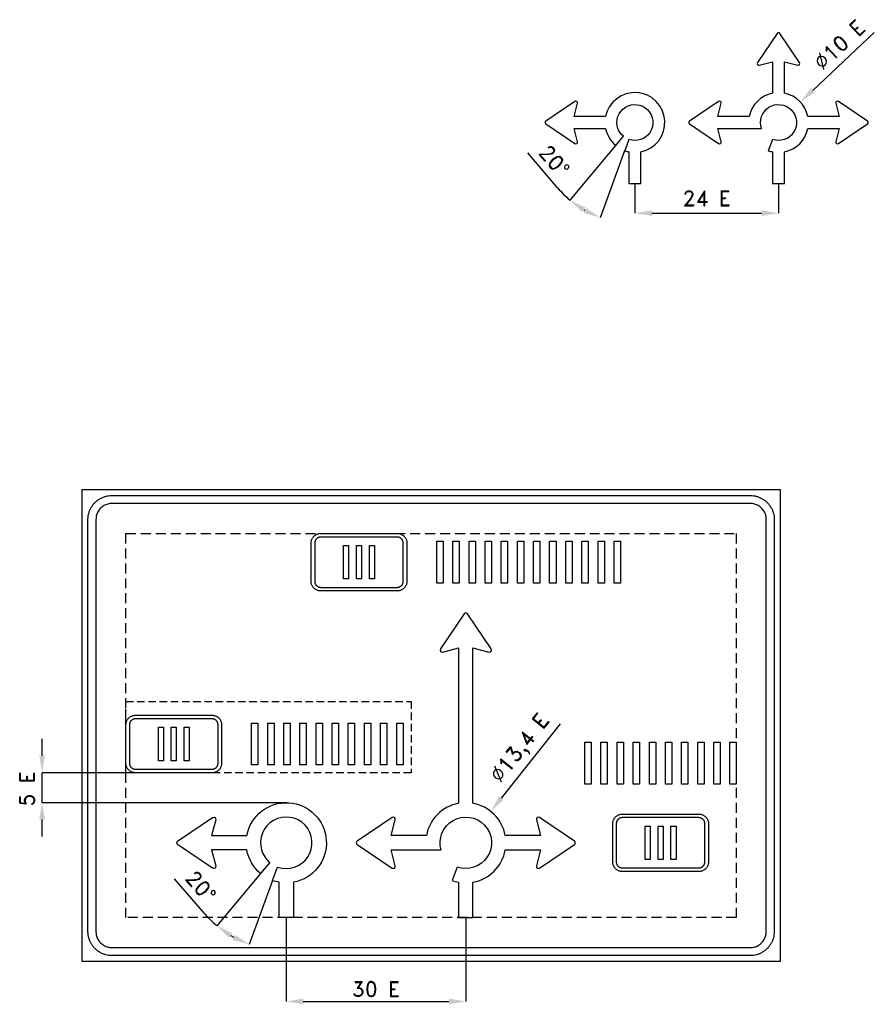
# Model space of a CAD drawing. Header units: millimetres. Extents: x 406 to 11289, y 264 to 5198.
# Tile 1 of 2: x 406 to 4690, y 264 to 5198. Entities that reach past the tile are written whole.
import ezdxf

# ---------------------------------------------------------------- set-up
doc = ezdxf.new("R2010")
doc.units = ezdxf.units.MM
doc.header["$LTSCALE"] = 5
doc.linetypes.add('ČÁRKOVANÁX2', pattern=[1.5, 1, -0.5])
doc.layers.add('Kóty', color=2, linetype='Continuous')
doc.layers.add('Značka', color=7, linetype='Continuous')
doc.styles.get("Standard").update_dxf_attribs({"font": 'romand.shx', "height": 75})
doc.dimstyles.get("Standard").update_dxf_attribs({"dimtxt": 75, "dimasz": 85, "dimexe": 0.18, "dimexo": 0.0625, "dimgap": 37.5, "dimtad": 1, "dimdec": 0, "dimzin": 0, "dimdsep": 46, "dimtxsty": 'Standard', "dimcen": 0.09, "dimadec": 0, "dimazin": 0, "dimtfac": 1, "dimtdec": 0, "dimtofl": 0, "dimtmove": 0, "dimatfit": 3, "dimfxl": 1, "dimtolj": 1, "dimtzin": 0, "dimarcsym": 0})

# ---------------------------------------------------------------- blocks, each defined once
blk = doc.blocks.new('*D9')
at = {"layer": 'Defpoints', "color": 0, "transparency": 16777216}
for p in [(3489.7, 4376.4), (4209.7, 4376.4), (4209.7, 4228.3)]:
    blk.add_point(p, dxfattribs=at)
at = {"layer": 'Kóty', "color": 0, "lineweight": -2, "transparency": 16777216}
for p, q in [((3489.7, 4376.3), (3489.7, 4228.2)), ((4209.7, 4376.3), (4209.7, 4228.2)), ((3574.7, 4228.3), (4124.7, 4228.3))]:
    blk.add_line(p, q, dxfattribs=at)
at = {"layer": 'Kóty', "color": 0, "transparency": 16777216}
for points in [[(3574.7, 4242.5), (3574.7, 4214.2), (3489.7, 4228.3)], [(4124.7, 4242.5), (4124.7, 4214.2), (4209.7, 4228.3)]]:
    blk.add_solid(points, dxfattribs=at)
at = {"layer": 'Kóty', "color": 0, "transparency": 16777216, "insert": (3849.7, 4303.3), "char_height": 75, "attachment_point": 5}
blk.add_mtext('\\A1;24 E', dxfattribs=at)
blk = doc.blocks.new('*D13')
at = {"layer": 'Defpoints', "color": 0, "transparency": 16777216}
for p in [(1659.1, 974.8), (1697.9, 952.4), (1612.8, 919.6), (1673.3, 884.7), (1498.9, 589.4)]:
    blk.add_point(p, dxfattribs=at)
at = {"layer": 'Kóty', "color": 0, "lineweight": -2, "transparency": 16777216}
for p, q in [((1333.1, 718.1), (1180.8, 893.3)), ((1612.8, 919.6), (1393.6, 658.4)), ((1673.3, 884.7), (1556.6, 564.3))]:
    blk.add_line(p, q, dxfattribs=at)
for start, end in [(221.0021, 230), (238.9979, 241.0021)]:
    blk.add_arc((1742, 1073.6), 541.8, start, end, dxfattribs=at)
at = {"layer": 'Kóty', "color": 0, "transparency": 16777216}
for points in [[(1454.7, 597.7), (1471.2, 620.7), (1393.8, 658.6)], [(1485.2, 612.6), (1473.5, 586.8), (1556.7, 564.5)]]:
    blk.add_solid(points, dxfattribs=at)
at = {"layer": 'Kóty', "color": 0, "transparency": 16777216, "insert": (1313.6, 855), "char_height": 75, "attachment_point": 5, "rotation": 311.0021}
blk.add_mtext('\\A1;20°', dxfattribs=at)
blk = doc.blocks.new('*D14')
at = {"layer": 'Defpoints', "color": 0, "transparency": 16777216}
for p in [(3431.8, 4613.4), (3458.9, 4597.8), (3393.3, 4567.5), (3438.4, 4541.4), (3262.1, 4229.2)]:
    blk.add_point(p, dxfattribs=at)
at = {"layer": 'Kóty', "color": 0, "lineweight": -2, "transparency": 16777216}
for p, q in [((3393.2, 4567.4), (3163.6, 4293.8)), ((3438.3, 4541.3), (3316.2, 4205.7)), ((3103.4, 4353.8), (2953, 4530.7))]:
    blk.add_line(p, q, dxfattribs=at)
for start, end in [(220.3839, 230), (239.6161, 240.3839)]:
    blk.add_arc((3489.7, 4682.4), 507.1, start, end, dxfattribs=at)
at = {"layer": 'Kóty', "color": 0, "transparency": 16777216}
for points in [[(3225, 4233.4), (3241.4, 4256.5), (3163.7, 4293.9)], [(3245, 4254.4), (3233.1, 4228.7), (3316.2, 4205.9)]]:
    blk.add_solid(points, dxfattribs=at)
at = {"layer": 'Kóty', "color": 0, "transparency": 16777216, "insert": (3085.4, 4490.8), "char_height": 75, "attachment_point": 5, "rotation": 310.3839}
blk.add_mtext('\\A1;20°', dxfattribs=at)

msp = doc.modelspace()

# ---------------------------------------------------------------- linework, layer by layer
at = {"layer": 'Kóty'}
for p, q in [((4689.9, 5134.1), (4380.8, 4843.4)), ((4209.6, 4682.4), (4209.8, 4682.4)), ((4209.7, 4682.3), (4209.7, 4682.5)), ((3115.4, 1669.1), (2819.7, 1297.7)), ((518, 1509.6), (518, 1594.6)), ((986, 1424.6), (517.8, 1424.6)), ((1746, 1274.6), (517.8, 1274.6)), ((518, 1104.6), (518, 1189.6)), ((2645.9, 1073.6), (2646.1, 1073.6)), ((2646, 1073.5), (2646, 1073.7)), ((1742, 698.6), (1742, 278.4)), ((2642, 698.6), (2642, 278.4)), ((1827, 278.6), (2557, 278.6))]:
    msp.add_line(p, q, dxfattribs=at)
msp.add_lwpolyline([(518, 1274.6), (518, 1424.6)], dxfattribs=at)
for points in [[(4371.1, 4853.7), (4390.5, 4833.1), (4318.9, 4785.1)], [(503.9, 1509.6), (532.2, 1509.6), (518, 1424.6)], [(2808.6, 1306.5), (2830.8, 1288.9), (2766.9, 1231.1)], [(503.9, 1189.6), (532.2, 1189.6), (518, 1274.6)], [(1827, 292.8), (1827, 264.5), (1742, 278.6)], [(2557, 292.8), (2557, 264.5), (2642, 278.6)]]:
    msp.add_solid(points, dxfattribs=at)
at = {"layer": 'Značka', "color": 5}
for points in [[(4179.7, 4535.4), (4179.7, 4376.4), (4239.7, 4376.4), (4239.7, 4535.4, 0.300614), (4356.6, 4652.4), (4514, 4652.4), (4497.1, 4585.9, 0.689385), (4510.2, 4576.7), (4655.9, 4675.3, 0.530846), (4655.9, 4689.5), (4510.2, 4788, 0.689385), (4497.1, 4778.8), (4514, 4712.4), (4356.6, 4712.4, 0.300614), (4239.7, 4829.3), (4239.7, 4986.6), (4306.1, 4969.8, 0.689385), (4315.3, 4982.9), (4216.8, 5128.6, 0.530846), (4202.6, 5128.6), (4104, 4982.9, 0.689385), (4113.2, 4969.8), (4179.7, 4986.6), (4179.7, 4829.3, 0.300614), (4062.7, 4712.4), (3905.4, 4712.4), (3922.3, 4778.8, 0.689385), (3909.2, 4788), (3763.4, 4689.5, 0.530846), (3763.4, 4675.3), (3909.2, 4576.7, 0.689385), (3922.3, 4585.9), (3905.4, 4652.4), (4062.7, 4652.4), (4124.8, 4652.4, -4.461964), (4178.9, 4597.8), (4158.4, 4541.4, 0.036944), (4179.7, 4535.4)], [(3438.4, 4541.4, 0.036944), (3459.7, 4535.4), (3459.7, 4376.4), (3519.7, 4376.4), (3519.7, 4535.4, 1.859652), (3342.7, 4712.4), (3185.4, 4712.4), (3202.3, 4778.8, 0.689385), (3189.2, 4788), (3043.4, 4689.5, 0.530846), (3043.4, 4675.3), (3189.2, 4576.7, 0.689385), (3202.3, 4585.9), (3185.4, 4652.4), (3342.7, 4652.4, 0.16942), (3393.3, 4567.5), (3431.8, 4613.4, -0.134), (3404.8, 4652.4), (3404.8, 4652.4, -4.461964), (3458.9, 4597.8), (3438.4, 4541.4)], [(868, 508.6), (867.5, 508.6), (867.1, 508.6, -0.03218), (851.6, 509.7, -0.035443), (836.4, 512.9, -0.036267), (821.6, 517.9, -0.034421), (807.7, 524.9, -0.033721), (794.8, 533.5, -0.034085), (783.2, 543.8, -0.034209), (772.9, 555.4, -0.034229), (764.3, 568.3, -0.034044), (757.3, 582.2, -0.033412), (752.3, 597, -0.034127), (749.1, 612.2, -0.036745), (748, 627.7), (748, 628.1), (748, 628.6), (748, 2693.6), (748, 2694.1), (748, 2694.6, -0.03218), (749.1, 2710.1, -0.035443), (752.3, 2725.3, -0.036267), (757.3, 2740, -0.034421), (764.3, 2753.9, -0.033721), (772.9, 2766.8, -0.034085), (783.2, 2778.5, -0.034209), (794.8, 2788.8, -0.034229), (807.7, 2797.4, -0.034044), (821.6, 2804.3, -0.033412), (836.4, 2809.4, -0.034127), (851.6, 2812.6, -0.036745), (867.1, 2813.6), (867.5, 2813.6), (868, 2813.6), (4068, 2813.6), (4068.5, 2813.6), (4069, 2813.6, -0.03218), (4084.5, 2812.5, -0.035443), (4099.7, 2809.4, -0.036267), (4114.4, 2804.4, -0.034421), (4128.3, 2797.4, -0.033721), (4141.2, 2788.8, -0.034085), (4152.9, 2778.5, -0.034209), (4163.2, 2766.8, -0.034229), (4171.8, 2753.9, -0.034044), (4178.7, 2740, -0.033412), (4183.8, 2725.3, -0.034127), (4187, 2710.1, -0.036745), (4188, 2694.6), (4188, 2694.1), (4188, 2693.6), (4188, 628.6), (4188, 628.1), (4188, 627.7, -0.03218), (4186.9, 612.2, -0.035443), (4183.8, 597, -0.036267), (4178.8, 582.2, -0.034421), (4171.8, 568.3, -0.033721), (4163.2, 555.4, -0.034085), (4152.9, 543.8, -0.034209), (4141.2, 533.5, -0.034229), (4128.3, 524.9, -0.034044), (4114.4, 517.9, -0.033412), (4099.7, 512.9, -0.034127), (4084.4, 509.7, -0.036745), (4069, 508.6), (4068.5, 508.6), (4068, 508.6), (868, 508.6)], [(868, 548.6), (4068, 548.6), (4068.3, 548.6), (4068.6, 548.6, 0.03218), (4079, 549.3, 0.035443), (4089.1, 551.5, 0.036267), (4098.9, 554.8, 0.034421), (4108.2, 559.4, 0.033721), (4116.8, 565.2, 0.034085), (4124.6, 572.1, 0.034209), (4131.5, 579.8, 0.034229), (4137.2, 588.4, 0.034044), (4141.8, 597.7, 0.033412), (4145.2, 607.5, 0.034127), (4147.3, 617.7, 0.036745), (4148, 628), (4148, 628.3), (4148, 628.6), (4148, 2693.6), (4148, 2693.9), (4148, 2694.2, 0.03218), (4147.3, 2704.6, 0.035443), (4145.2, 2714.7, 0.036267), (4141.9, 2724.5, 0.034421), (4137.2, 2733.8, 0.033721), (4131.4, 2742.4, 0.034085), (4124.6, 2750.2, 0.034209), (4116.8, 2757.1, 0.034229), (4108.2, 2762.8, 0.034044), (4098.9, 2767.4, 0.033412), (4089.1, 2770.8, 0.034127), (4079, 2772.9, 0.036745), (4068.6, 2773.6), (4068.3, 2773.6), (4068, 2773.6), (868, 2773.6), (867.7, 2773.6), (867.4, 2773.6, 0.03218), (857.1, 2772.9, 0.035443), (846.9, 2770.8, 0.036267), (837.1, 2767.5, 0.034421), (827.8, 2762.8, 0.033721), (819.2, 2757, 0.034085), (811.5, 2750.2, 0.034209), (804.6, 2742.4, 0.034229), (798.8, 2733.8, 0.034044), (794.2, 2724.5, 0.033412), (790.9, 2714.7, 0.034127), (788.7, 2704.6, 0.036745), (788, 2694.2), (788, 2693.9), (788, 2693.6), (788, 628.6), (788, 628.3), (788, 628, 0.03218), (788.7, 617.7, 0.035443), (790.9, 607.5, 0.036267), (794.2, 597.7, 0.034421), (798.8, 588.4, 0.033721), (804.6, 579.8, 0.034085), (811.5, 572.1, 0.034209), (819.2, 565.2, 0.034229), (827.8, 559.4, 0.034044), (837.1, 554.8, 0.033412), (846.9, 551.5, 0.034127), (857.1, 549.3, 0.036745), (867.4, 548.6), (867.7, 548.6), (868, 548.6)], [(1914.6, 2335.6), (1914.4, 2335.6), (1914.2, 2335.6, -0.03218), (1908, 2336.1, -0.035443), (1901.9, 2337.3, -0.036267), (1896, 2339.3, -0.034421), (1890.4, 2342.1, -0.033721), (1885.3, 2345.6, -0.034085), (1880.6, 2349.7, -0.034209), (1876.5, 2354.3, -0.034229), (1873, 2359.5, -0.034044), (1870.3, 2365.1, -0.033412), (1868.3, 2371, -0.034127), (1867, 2377, -0.036745), (1866.6, 2383.2), (1866.6, 2383.4), (1866.6, 2383.6), (1866.6, 2575.6), (1866.6, 2575.8), (1866.6, 2576, -0.03218), (1867, 2582.2, -0.035443), (1868.3, 2588.3, -0.036267), (1870.2, 2594.2, -0.034421), (1873, 2599.7, -0.033721), (1876.5, 2604.9, -0.034085), (1880.6, 2609.6, -0.034209), (1885.3, 2613.7, -0.034229), (1890.4, 2617.1, -0.034044), (1896, 2619.9, -0.033412), (1901.9, 2621.9, -0.034127), (1908, 2623.2, -0.036745), (1914.2, 2623.6), (1914.4, 2623.6), (1914.6, 2623.6), (2298.6, 2623.6), (2298.7, 2623.6), (2298.9, 2623.6, -0.03218), (2305.1, 2623.2, -0.035443), (2311.2, 2621.9, -0.036267), (2317.1, 2619.9, -0.034421), (2322.7, 2617.1, -0.033721), (2327.8, 2613.7, -0.034085), (2332.5, 2609.6, -0.034209), (2336.6, 2604.9, -0.034229), (2340.1, 2599.7, -0.034044), (2342.8, 2594.2, -0.033412), (2344.8, 2588.3, -0.034127), (2346.1, 2582.2, -0.036745), (2346.5, 2576), (2346.5, 2575.8), (2346.5, 2575.6), (2346.5, 2383.6), (2346.5, 2383.4), (2346.5, 2383.2, -0.03218), (2346.1, 2377, -0.035443), (2344.8, 2371, -0.036267), (2342.9, 2365.1, -0.034421), (2340.1, 2359.5, -0.033721), (2336.6, 2354.3, -0.034085), (2332.5, 2349.7, -0.034209), (2327.8, 2345.6, -0.034229), (2322.7, 2342.1, -0.034044), (2317.1, 2339.3, -0.033412), (2311.2, 2337.3, -0.034127), (2305.1, 2336, -0.036745), (2298.9, 2335.6), (2298.7, 2335.6), (2298.6, 2335.6), (1914.6, 2335.6)], [(1914.6, 2353.6), (2298.6, 2353.6), (2298.7, 2353.6), (2298.8, 2353.6, 0.03218), (2302.7, 2353.9, 0.035443), (2306.5, 2354.7, 0.036267), (2310.1, 2355.9, 0.034421), (2313.6, 2357.7, 0.033721), (2316.9, 2359.8, 0.034085), (2319.8, 2362.4, 0.034209), (2322.3, 2365.3, 0.034229), (2324.5, 2368.6, 0.034044), (2326.2, 2372, 0.033412), (2327.5, 2375.7, 0.034127), (2328.3, 2379.5, 0.036745), (2328.5, 2383.4), (2328.5, 2383.5), (2328.5, 2383.6), (2328.5, 2575.6), (2328.5, 2575.7), (2328.5, 2575.9, 0.03218), (2328.3, 2579.7, 0.035443), (2327.5, 2583.5, 0.036267), (2326.2, 2587.2, 0.034421), (2324.5, 2590.7, 0.033721), (2322.3, 2593.9, 0.034085), (2319.8, 2596.8, 0.034209), (2316.9, 2599.4, 0.034229), (2313.6, 2601.6, 0.034044), (2310.1, 2603.3, 0.033412), (2306.5, 2604.6, 0.034127), (2302.7, 2605.4, 0.036745), (2298.8, 2605.6), (2298.7, 2605.6), (2298.6, 2605.6), (1914.6, 2605.6), (1914.4, 2605.6), (1914.3, 2605.6, 0.03218), (1910.4, 2605.3, 0.035443), (1906.6, 2604.6, 0.036267), (1903, 2603.3, 0.034421), (1899.5, 2601.6, 0.033721), (1896.2, 2599.4, 0.034085), (1893.3, 2596.8, 0.034209), (1890.8, 2593.9, 0.034229), (1888.6, 2590.7, 0.034044), (1886.9, 2587.2, 0.033412), (1885.6, 2583.5, 0.034127), (1884.8, 2579.7, 0.036745), (1884.6, 2575.9), (1884.6, 2575.7), (1884.6, 2575.6), (1884.6, 2383.6), (1884.6, 2383.5), (1884.6, 2383.4, 0.03218), (1884.8, 2379.5, 0.035443), (1885.6, 2375.7, 0.036267), (1886.9, 2372, 0.034421), (1888.6, 2368.6, 0.033721), (1890.8, 2365.3, 0.034085), (1893.3, 2362.4, 0.034209), (1896.2, 2359.8, 0.034229), (1899.5, 2357.7, 0.034044), (1903, 2355.9, 0.033412), (1906.6, 2354.7, 0.034127), (1910.4, 2353.9, 0.036745), (1914.3, 2353.6), (1914.4, 2353.6), (1914.6, 2353.6)], [(986, 1424.6), (985.8, 1424.6), (985.6, 1424.6, -0.03218), (979.4, 1425.1, -0.035443), (973.4, 1426.3, -0.036267), (967.5, 1428.3, -0.034421), (961.9, 1431.1, -0.033721), (956.7, 1434.6, -0.034085), (952.1, 1438.7, -0.034209), (948, 1443.3, -0.034229), (944.5, 1448.5, -0.034044), (941.7, 1454.1, -0.033412), (939.7, 1460, -0.034127), (938.4, 1466, -0.036745), (938, 1472.2), (938, 1472.4), (938, 1472.6), (938, 1664.6), (938, 1664.8), (938, 1665, -0.03218), (938.5, 1671.2, -0.035443), (939.7, 1677.3, -0.036267), (941.7, 1683.2, -0.034421), (944.5, 1688.7, -0.033721), (948, 1693.9, -0.034085), (952.1, 1698.6, -0.034209), (956.7, 1702.7, -0.034229), (961.9, 1706.1, -0.034044), (967.5, 1708.9, -0.033412), (973.4, 1710.9, -0.034127), (979.4, 1712.2, -0.036745), (985.6, 1712.6), (985.8, 1712.6), (986, 1712.6), (1370, 1712.6), (1370.2, 1712.6), (1370.4, 1712.6, -0.03218), (1376.6, 1712.2, -0.035443), (1382.7, 1710.9, -0.036267), (1388.6, 1708.9, -0.034421), (1394.1, 1706.1, -0.033721), (1399.3, 1702.7, -0.034085), (1404, 1698.6, -0.034209), (1408.1, 1693.9, -0.034229), (1411.5, 1688.7, -0.034044), (1414.3, 1683.2, -0.033412), (1416.3, 1677.3, -0.034127), (1417.6, 1671.2, -0.036745), (1418, 1665), (1418, 1664.8), (1418, 1664.6), (1418, 1472.6), (1418, 1472.4), (1418, 1472.2, -0.03218), (1417.6, 1466, -0.035443), (1416.3, 1460, -0.036267), (1414.3, 1454.1, -0.034421), (1411.5, 1448.5, -0.033721), (1408.1, 1443.3, -0.034085), (1404, 1438.7, -0.034209), (1399.3, 1434.6, -0.034229), (1394.1, 1431.1, -0.034044), (1388.6, 1428.3, -0.033412), (1382.7, 1426.3, -0.034127), (1376.6, 1425, -0.036745), (1370.4, 1424.6), (1370.2, 1424.6), (1370, 1424.6), (986, 1424.6)], [(986, 1442.6), (1370, 1442.6), (1370.1, 1442.6), (1370.3, 1442.6, 0.03218), (1374.1, 1442.9, 0.035443), (1377.9, 1443.7, 0.036267), (1381.6, 1444.9, 0.034421), (1385.1, 1446.7, 0.033721), (1388.3, 1448.8, 0.034085), (1391.2, 1451.4, 0.034209), (1393.8, 1454.3, 0.034229), (1396, 1457.6, 0.034044), (1397.7, 1461, 0.033412), (1399, 1464.7, 0.034127), (1399.8, 1468.5, 0.036745), (1400, 1472.4), (1400, 1472.5), (1400, 1472.6), (1400, 1664.6), (1400, 1664.7), (1400, 1664.9, 0.03218), (1399.7, 1668.7, 0.035443), (1399, 1672.5, 0.036267), (1397.7, 1676.2, 0.034421), (1396, 1679.7, 0.033721), (1393.8, 1682.9, 0.034085), (1391.2, 1685.8, 0.034209), (1388.3, 1688.4, 0.034229), (1385.1, 1690.6, 0.034044), (1381.6, 1692.3, 0.033412), (1377.9, 1693.6, 0.034127), (1374.1, 1694.4, 0.036745), (1370.3, 1694.6), (1370.1, 1694.6), (1370, 1694.6), (986, 1694.6), (985.9, 1694.6), (985.8, 1694.6, 0.03218), (981.9, 1694.3, 0.035443), (978.1, 1693.6, 0.036267), (974.4, 1692.3, 0.034421), (971, 1690.6, 0.033721), (967.7, 1688.4, 0.034085), (964.8, 1685.8, 0.034209), (962.2, 1682.9, 0.034229), (960.1, 1679.7, 0.034044), (958.3, 1676.2, 0.033412), (957.1, 1672.5, 0.034127), (956.3, 1668.7, 0.036745), (956, 1664.9), (956, 1664.7), (956, 1664.6), (956, 1472.6), (956, 1472.5), (956, 1472.4, 0.03218), (956.3, 1468.5, 0.035443), (957.1, 1464.7, 0.036267), (958.3, 1461, 0.034421), (960.1, 1457.6, 0.033721), (962.2, 1454.3, 0.034085), (964.8, 1451.4, 0.034209), (967.7, 1448.8, 0.034229), (971, 1446.7, 0.034044), (974.4, 1444.9, 0.033412), (978.1, 1443.7, 0.034127), (981.9, 1442.9, 0.036745), (985.8, 1442.6), (985.9, 1442.6), (986, 1442.6)], [(1618.1, 1037.6, 0.148538), (1659.1, 974.8), (1612.8, 919.6, -0.174898), (1544.3, 1037.6), (1367.9, 1037.6), (1388.1, 957.9, -0.689385), (1372.4, 946.8), (1197.5, 1065.1, -0.530846), (1197.5, 1082.1), (1372.4, 1200.4, -0.689385), (1388.1, 1189.4), (1367.9, 1109.6), (1544.3, 1109.6, -1.908052), (1778, 875.9), (1778, 698.6), (1706, 698.6), (1706, 875.9, -0.042273), (1673.3, 884.7), (1697.9, 952.4, 4.18175), (1618.1, 1037.6)], [(3426.4, 929.6), (3426.2, 929.6), (3426, 929.6, -0.03218), (3419.8, 930.1, -0.035443), (3413.7, 931.3, -0.036267), (3407.8, 933.3, -0.034421), (3402.3, 936.1, -0.033721), (3397.1, 939.6, -0.034085), (3392.4, 943.7, -0.034209), (3388.3, 948.3, -0.034229), (3384.9, 953.5, -0.034044), (3382.1, 959.1, -0.033412), (3380.1, 965, -0.034127), (3378.8, 971, -0.036745), (3378.4, 977.2), (3378.4, 977.4), (3378.4, 977.6), (3378.4, 1169.6), (3378.4, 1169.8), (3378.4, 1170, -0.03218), (3378.8, 1176.2, -0.035443), (3380.1, 1182.3, -0.036267), (3382.1, 1188.2, -0.034421), (3384.9, 1193.7, -0.033721), (3388.3, 1198.9, -0.034085), (3392.4, 1203.6, -0.034209), (3397.1, 1207.7, -0.034229), (3402.3, 1211.1, -0.034044), (3407.8, 1213.9, -0.033412), (3413.7, 1215.9, -0.034127), (3419.8, 1217.2, -0.036745), (3426, 1217.6), (3426.2, 1217.6), (3426.4, 1217.6), (3810.4, 1217.6), (3810.6, 1217.6), (3810.8, 1217.6, -0.03218), (3817, 1217.2, -0.035443), (3823, 1215.9, -0.036267), (3828.9, 1213.9, -0.034421), (3834.5, 1211.1, -0.033721), (3839.7, 1207.7, -0.034085), (3844.3, 1203.6, -0.034209), (3848.4, 1198.9, -0.034229), (3851.9, 1193.7, -0.034044), (3854.7, 1188.2, -0.033412), (3856.7, 1182.3, -0.034127), (3858, 1176.2, -0.036745), (3858.4, 1170), (3858.4, 1169.8), (3858.4, 1169.6), (3858.4, 977.6), (3858.4, 977.4), (3858.4, 977.2, -0.03218), (3857.9, 971, -0.035443), (3856.7, 965, -0.036267), (3854.7, 959.1, -0.034421), (3851.9, 953.5, -0.033721), (3848.4, 948.3, -0.034085), (3844.3, 943.7, -0.034209), (3839.7, 939.6, -0.034229), (3834.5, 936.1, -0.034044), (3828.9, 933.3, -0.033412), (3823, 931.3, -0.034127), (3817, 930, -0.036745), (3810.8, 929.6), (3810.6, 929.6), (3810.4, 929.6), (3426.4, 929.6)], [(3426.4, 947.6), (3810.4, 947.6), (3810.5, 947.6), (3810.6, 947.6, 0.03218), (3814.5, 947.9, 0.035443), (3818.3, 948.7, 0.036267), (3822, 949.9, 0.034421), (3825.4, 951.7, 0.033721), (3828.7, 953.8, 0.034085), (3831.6, 956.4, 0.034209), (3834.2, 959.3, 0.034229), (3836.3, 962.6, 0.034044), (3838.1, 966, 0.033412), (3839.3, 969.7, 0.034127), (3840.1, 973.5, 0.036745), (3840.4, 977.4), (3840.4, 977.5), (3840.4, 977.6), (3840.4, 1169.6), (3840.4, 1169.7), (3840.4, 1169.9, 0.03218), (3840.1, 1173.7, 0.035443), (3839.3, 1177.5, 0.036267), (3838.1, 1181.2, 0.034421), (3836.3, 1184.7, 0.033721), (3834.2, 1187.9, 0.034085), (3831.6, 1190.8, 0.034209), (3828.7, 1193.4, 0.034229), (3825.4, 1195.6, 0.034044), (3822, 1197.3, 0.033412), (3818.3, 1198.6, 0.034127), (3814.5, 1199.4, 0.036745), (3810.6, 1199.6), (3810.5, 1199.6), (3810.4, 1199.6), (3426.4, 1199.6), (3426.3, 1199.6), (3426.1, 1199.6, 0.03218), (3422.3, 1199.3, 0.035443), (3418.5, 1198.6, 0.036267), (3414.8, 1197.3, 0.034421), (3411.3, 1195.6, 0.033721), (3408.1, 1193.4, 0.034085), (3405.2, 1190.8, 0.034209), (3402.6, 1187.9, 0.034229), (3400.4, 1184.7, 0.034044), (3398.7, 1181.2, 0.033412), (3397.4, 1177.5, 0.034127), (3396.6, 1173.7, 0.036745), (3396.4, 1169.9), (3396.4, 1169.7), (3396.4, 1169.6), (3396.4, 977.6), (3396.4, 977.5), (3396.4, 977.4, 0.03218), (3396.7, 973.5, 0.035443), (3397.4, 969.7, 0.036267), (3398.7, 966, 0.034421), (3400.4, 962.6, 0.033721), (3402.6, 959.3, 0.034085), (3405.2, 956.4, 0.034209), (3408.1, 953.8, 0.034229), (3411.3, 951.7, 0.034044), (3414.8, 949.9, 0.033412), (3418.5, 948.7, 0.034127), (3422.3, 947.9, 0.036745), (3426.1, 947.6), (3426.3, 947.6), (3426.4, 947.6)]]:
    msp.add_lwpolyline(points, format="xyb", dxfattribs=at)
for points in [[(718, 478.6), (718, 2843.6), (4218, 2843.6), (4218, 478.6), (718, 478.6)], [(2496.6, 2374.6), (2496.6, 2584.6), (2528.4, 2584.6), (2528.4, 2374.6), (2496.6, 2374.6)], [(2577.4, 2374.6), (2577.4, 2584.6), (2609.2, 2584.6), (2609.2, 2374.6), (2577.4, 2374.6)], [(2658.2, 2374.6), (2658.2, 2584.6), (2690, 2584.6), (2690, 2374.6), (2658.2, 2374.6)], [(2739, 2374.6), (2739, 2584.6), (2770.9, 2584.6), (2770.9, 2374.6), (2739, 2374.6)], [(2819.9, 2374.6), (2819.9, 2584.6), (2851.7, 2584.6), (2851.7, 2374.6), (2819.9, 2374.6)], [(2900.7, 2374.6), (2900.7, 2584.6), (2932.5, 2584.6), (2932.5, 2374.6), (2900.7, 2374.6)], [(2981.5, 2374.6), (2981.5, 2584.6), (3013.3, 2584.6), (3013.3, 2374.6), (2981.5, 2374.6)], [(3062.3, 2374.6), (3062.3, 2584.6), (3094.2, 2584.6), (3094.2, 2374.6), (3062.3, 2374.6)], [(3143.2, 2374.6), (3143.2, 2584.6), (3175, 2584.6), (3175, 2374.6), (3143.2, 2374.6)], [(3224, 2374.6), (3224, 2584.6), (3255.8, 2584.6), (3255.8, 2374.6), (3224, 2374.6)], [(3304.8, 2374.6), (3304.8, 2584.6), (3336.7, 2584.6), (3336.7, 2374.6), (3304.8, 2374.6)], [(3385.7, 2374.6), (3385.7, 2584.6), (3417.5, 2584.6), (3417.5, 2374.6), (3385.7, 2374.6)], [(2029.2, 2395.6), (2029.2, 2563.6), (2054.6, 2563.6), (2054.6, 2395.6), (2029.2, 2395.6)], [(2093.8, 2395.6), (2093.8, 2563.6), (2119.3, 2563.6), (2119.3, 2395.6), (2093.8, 2395.6)], [(2158.5, 2395.6), (2158.5, 2563.6), (2183.9, 2563.6), (2183.9, 2395.6), (2158.5, 2395.6)], [(1100.6, 1484.6), (1100.6, 1652.6), (1126.1, 1652.6), (1126.1, 1484.6), (1100.6, 1484.6)], [(1165.3, 1484.6), (1165.3, 1652.6), (1190.8, 1652.6), (1190.8, 1484.6), (1165.3, 1484.6)], [(1230, 1484.6), (1230, 1652.6), (1255.4, 1652.6), (1255.4, 1484.6), (1230, 1484.6)], [(1568, 1463.6), (1568, 1673.6), (1599.8, 1673.6), (1599.8, 1463.6), (1568, 1463.6)], [(1648.8, 1463.6), (1648.8, 1673.6), (1680.7, 1673.6), (1680.7, 1463.6), (1648.8, 1463.6)], [(1729.7, 1463.6), (1729.7, 1673.6), (1761.5, 1673.6), (1761.5, 1463.6), (1729.7, 1463.6)], [(1810.5, 1463.6), (1810.5, 1673.6), (1842.3, 1673.6), (1842.3, 1463.6), (1810.5, 1463.6)], [(1891.3, 1463.6), (1891.3, 1673.6), (1923.2, 1673.6), (1923.2, 1463.6), (1891.3, 1463.6)], [(1972.2, 1463.6), (1972.2, 1673.6), (2004, 1673.6), (2004, 1463.6), (1972.2, 1463.6)], [(2053, 1463.6), (2053, 1673.6), (2084.8, 1673.6), (2084.8, 1463.6), (2053, 1463.6)], [(2133.8, 1463.6), (2133.8, 1673.6), (2165.6, 1673.6), (2165.6, 1463.6), (2133.8, 1463.6)], [(2214.6, 1463.6), (2214.6, 1673.6), (2246.5, 1673.6), (2246.5, 1463.6), (2214.6, 1463.6)], [(2295.5, 1463.6), (2295.5, 1673.6), (2327.3, 1673.6), (2327.3, 1463.6), (2295.5, 1463.6)], [(3238.7, 1367.6), (3238.7, 1577.6), (3270.6, 1577.6), (3270.6, 1367.6), (3238.7, 1367.6)], [(3238.7, 1367.6), (3238.7, 1577.6), (3270.6, 1577.6), (3270.6, 1367.6), (3238.7, 1367.6)], [(3319.6, 1367.6), (3319.6, 1577.6), (3351.4, 1577.6), (3351.4, 1367.6), (3319.6, 1367.6)], [(3400.4, 1367.6), (3400.4, 1577.6), (3432.2, 1577.6), (3432.2, 1367.6), (3400.4, 1367.6)], [(3481.2, 1367.6), (3481.2, 1577.6), (3513.1, 1577.6), (3513.1, 1367.6), (3481.2, 1367.6)], [(3562.1, 1367.6), (3562.1, 1577.6), (3593.9, 1577.6), (3593.9, 1367.6), (3562.1, 1367.6)], [(3642.9, 1367.6), (3642.9, 1577.6), (3674.7, 1577.6), (3674.7, 1367.6), (3642.9, 1367.6)], [(3723.7, 1367.6), (3723.7, 1577.6), (3755.5, 1577.6), (3755.5, 1367.6), (3723.7, 1367.6)], [(3804.5, 1367.6), (3804.5, 1577.6), (3836.4, 1577.6), (3836.4, 1367.6), (3804.5, 1367.6)], [(3885.4, 1367.6), (3885.4, 1577.6), (3917.2, 1577.6), (3917.2, 1367.6), (3885.4, 1367.6)], [(3966.2, 1367.6), (3966.2, 1577.6), (3998, 1577.6), (3998, 1367.6), (3966.2, 1367.6)], [(3541, 989.6), (3541, 1157.6), (3566.4, 1157.6), (3566.4, 989.6), (3541, 989.6)], [(3605.6, 989.6), (3605.6, 1157.6), (3631.1, 1157.6), (3631.1, 989.6), (3605.6, 989.6)], [(3670.3, 989.6), (3670.3, 1157.6), (3695.8, 1157.6), (3695.8, 989.6), (3670.3, 989.6)]]:
    msp.add_lwpolyline(points, dxfattribs=at)
at = {"layer": 'Značka', "color": 6, "linetype": 'ČÁRKOVANÁX2', "ltscale": 10}
msp.add_lwpolyline([(938, 698.6), (938, 2623.6), (3998, 2623.6), (3998, 698.6)], close=True, dxfattribs=at)
at = {"layer": 'Značka', "color": 5}
msp.add_lwpolyline([(2606, 698.6), (2678, 698.6), (2678, 875.9, 0.312254), (2839.8, 1037.6), (3016.2, 1037.6), (2995.9, 957.9, 0.689385), (3011.6, 946.8), (3186.5, 1065.1, 0.530846), (3186.5, 1082.1), (3011.6, 1200.4, 0.689385), (2995.9, 1189.4), (3016.2, 1109.6), (2839.8, 1109.6, 0.312254), (2678, 1271.4), (2678, 2049.8), (2757.8, 2029.5, 0.689385), (2768.8, 2045.3), (2650.5, 2220.1, 0.530846), (2633.5, 2220.1), (2515.2, 2045.3, 0.689385), (2526.3, 2029.5), (2606, 2049.8), (2606, 1271.4, 0.312254), (2444.3, 1109.6), (2267.9, 1109.6), (2288.1, 1189.4, 0.689385), (2272.4, 1200.4), (2097.5, 1082.1, 0.530846), (2097.5, 1065.1), (2272.4, 946.8, 0.689385), (2288.1, 957.9), (2267.9, 1037.6), (2518.1, 1037.6, -4.18175), (2597.9, 952.4), (2573.3, 884.7, 0.042273), (2606, 875.9)], format="xyb", close=True, dxfattribs=at)
at = {"layer": 'Značka', "color": 6, "linetype": 'ČÁRKOVANÁX2', "ltscale": 7.5}
msp.add_lwpolyline([(2367.4, 1782.2), (2367.4, 1424.6), (938, 1424.6), (938, 1782.2), (2367.4, 1782.2)], dxfattribs=at)

# ---------------------------------------------------------------- texts
at = {"layer": 'Kóty', "char_height": 75, "attachment_point": 5}
for s, insert, rotation in [('\\A1;∅10 E', (4514.9, 5072.5), 43.2519), ('\\A1;∅13,4 E', (2919.2, 1543.8), 51.5855), ('\\A1;5 E', (443, 1344.3), 90)]:
    msp.add_mtext(s, dxfattribs=dict(at, insert=insert, rotation=rotation))
at = {"layer": 'Kóty', "insert": (2192, 340.5), "char_height": 75, "attachment_point": 5}
msp.add_mtext('\\A1;30 E', dxfattribs=at)

# ---------------------------------------------------------------- dimensions: what is measured, and where the dimension line sits
at = {"layer": 'Kóty'}
for base, line1, line2, picture, middle in [((3262.1, 4229.2), ((3458.9, 4597.8), (3438.4, 4541.4)), ((3393.3, 4567.5), (3431.8, 4613.4)), '*D14', (3085.4, 4490.8)), ((1498.9, 589.4), ((1673.3, 884.7), (1697.9, 952.4)), ((1659.1, 974.8), (1612.8, 919.6)), '*D13', (1313.6, 855))]:
    dim = msp.add_angular_dim_2l(base=base, line1=line1, line2=line2, dimstyle='Standard', dxfattribs=at)
    dim.commit()
    dim.dimension.update_dxf_attribs({"geometry": picture, "text_midpoint": middle})
dim = msp.add_linear_dim(base=(4209.7, 4228.3), p1=(3489.7, 4376.4), p2=(4209.7, 4376.4), text='24 E', dimstyle='Standard', dxfattribs=at)
dim.commit()
dim.dimension.update_dxf_attribs({"geometry": '*D9', "text_midpoint": (3849.7, 4303.3)})

doc.saveas('drawing.dxf')
